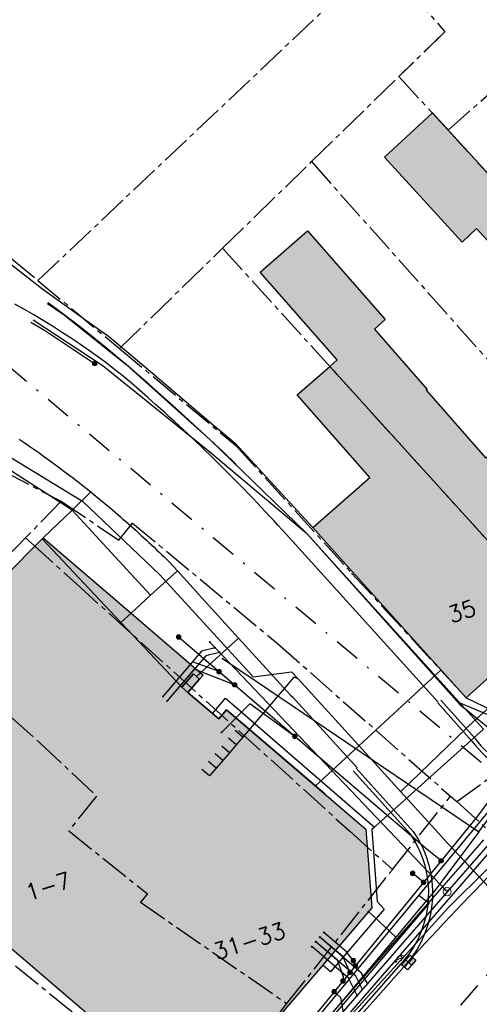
# Model space of a CAD drawing. Header units: metres. Extents: x 202952 to 203755, y 348959 to 349702.
# Tile 85 of 91: x 203488 to 203511, y 349512 to 349561. Entities that reach past the tile are written whole.
import ezdxf
from ezdxf.enums import TextEntityAlignment as Align

# ---------------------------------------------------------------- set-up
doc = ezdxf.new("R2010")
doc.units = ezdxf.units.M
doc.linetypes.add('1-200 CENTER', pattern=[4.28625, 2.8575, -0.47625, 0.47625, -0.47625])
doc.linetypes.add('1-200 DASHDOT', pattern=[2.54, 1.27, -0.635, 0, -0.635])
for name, color, linetype in [('PH-ALG-WERKGRENS', 3, '1-200 WERKGRENS'), ('PH-BEST-BEBOUWING', 1, 'Continuous'), ('PH-BEST-BEBOUWING-ARCERING', 254, 'Continuous'), ('PH-BEST-HUISNUMMER', 7, 'Continuous'), ('PH-BEST-KADASTRALE-GRENS', 240, '1-200 CENTER'), ('PH-BEST-KL-DATA_KPN', 12, '1-200 TELEFONIE-KPN'), ('PH-BEST-KL-DATA_ZIGGO BV', 12, '1-200 ZIGGO'), ('PH-BEST-KL-ET_MIDDENSPANNING_ENEXIS', 12, '1-200 MIDDENSPANNING'), ('PH-BEST-KL-GAS_HOGEDRUK_ENEXIS', 12, '1-200 GASLEIDING HOGE DRUK'), ('PH-BEST-KL-GAS_LAGEDRUK_ENEXIS', 12, '1-200 GASLEIDING LAGE DRUK'), ('PH-BEST-KL-LAAGSPANNING-ENEXIS', 12, '1-200 LAAGSPANNING'), ('PH-BEST-KL-WATER-WML', 12, '1-200 WML'), ('PH-BEST-RIO-HANDHAVEN-GEMENGD', 44, '1-200 DASHDOT'), ('PH-BEST-WEGDEEL', 254, 'Continuous'), ('PH-INM-KANTVERHARDING', 253, 'Continuous'), ('PH-RIO-KOLK', 240, 'Continuous')]:
    doc.layers.add(name, color=color, linetype=linetype)
doc.styles.add('NLCS-ISO', font='txt')
doc.styles.add('ROMANS', font='romans.shx')
doc.linetypes.add('1-200 GASLEIDING HOGE DRUK', pattern='A,1.5,-0.6,["GAS HD",ROMANS,S=0.24,R=0,X=-0.5,Y=-0.12],-1.1', length=3.2)
doc.linetypes.add('1-200 GASLEIDING LAGE DRUK', pattern='A,1.5,-0.6,["GAS LD",ROMANS,S=0.24,R=0,X=-0.5,Y=-0.12],-1', length=3.1)
doc.linetypes.add('1-200 LAAGSPANNING', pattern='A,1.5,-0.6,["LS",ROMANS,S=0.24,R=0,X=-0.45,Y=-0.12],-0.05', length=2.15)
doc.linetypes.add('1-200 MIDDENSPANNING', pattern='A,1.5,-0.6,["MS",ROMANS,S=0.24,R=0,X=-0.5,Y=-0.12],-0.05', length=2.15)
doc.linetypes.add('1-200 TELEFONIE-KPN', pattern='A,1.5,-0.6,["KPN",ROMANS,S=0.24,R=0,X=-0.5,Y=-0.12],-0.3', length=2.4)
doc.linetypes.add('1-200 WERKGRENS', pattern='A,1.5,-0.6,["WERK",ROMANS,S=0.24,R=0,X=-0.5,Y=-0.12],-0.45', length=2.55)
doc.linetypes.add('1-200 WML', pattern='A,1.5,-0.6,["WML",ROMANS,S=0.24,R=0,X=-0.5,Y=-0.12],-0.3', length=2.4)
doc.linetypes.add('1-200 ZIGGO', pattern='A,1.5,-0.6,["ZIGGO",ROMANS,S=0.24,R=0,X=-0.5,Y=-0.12],-0.65', length=2.75)

# ---------------------------------------------------------------- blocks, each defined once
blk = doc.blocks.new('SKL-WTB_HULP_OVERIG-SO')
at = {"color": 0, "linetype": 'ByBlock', "lineweight": 18}
for points in [[(-0.14, 0.14), (0.14, -0.14)], [(0.14, 0.14), (-0.14, -0.14)]]:
    blk.add_lwpolyline(points, dxfattribs=at)
at = {"color": 0, "linetype": 'ByBlock', "lineweight": 18, "style": 'NLCS-ISO', "flags": 1}
for tag, p in [('TYPE', (1.5, 0)), ('OMSCHRIJVING', (1.5, -3)), ('LABEL', (1.5, -1.5))]:
    blk.add_attdef(tag, p, '', height=1, dxfattribs=at)
blk = doc.blocks.new('SKL-WTB_HULP_MOF-SO')
at = {"linetype": 'ByBlock', "lineweight": 18}
h = blk.add_hatch(color=0, dxfattribs=at)
h.dxf.hatch_style = 1
h.paths.add_polyline_path([(-0.5625, 0, 1), (0.5625, 0, 1)])
at = {"color": 0, "linetype": 'ByBlock', "lineweight": 18}
blk.add_circle((0, 0), 0.5625, dxfattribs=at)
at = {"color": 0, "linetype": 'ByBlock', "lineweight": 18, "style": 'NLCS-ISO', "flags": 1}
for tag, p in [('TYPE', (1.5, 0)), ('OMSCHRIJVING', (1.5, -3)), ('LABEL', (1.5, -1.5))]:
    blk.add_attdef(tag, p, '', height=1, dxfattribs=at)
blk = doc.blocks.new('SKL-WTB_HULP_T STUK-SO')
at = {"color": 0, "linetype": 'ByBlock', "lineweight": 18}
blk.add_circle((0, 0), 1, dxfattribs=at)
at = {"color": 0, "linetype": 'ByBlock', "lineweight": -2, "style": 'NLCS-ISO'}
blk.add_text('T', height=1, dxfattribs=at).set_placement((0, 0), align=Align.MIDDLE_CENTER)
at = {"color": 0, "linetype": 'ByBlock', "lineweight": 18, "style": 'NLCS-ISO', "flags": 1}
for tag, p in [('TYPE', (1.5, 0)), ('OMSCHRIJVING', (1.5, -3)), ('LABEL', (1.5, -1.5))]:
    blk.add_attdef(tag, p, '', height=1, dxfattribs=at)
blk = doc.blocks.new('*U63')
h = blk.add_hatch(color=256)
h.paths.add_polyline_path([(0, 0.374), (-0.315, 0.374), (-0.315, 0.187), (0, 0.187)])
h.paths.add_polyline_path([(0, 0.187), (0, 0), (0.315, 0), (0.315, 0.187)])
blk.add_lwpolyline([(0.315, 0), (-0.315, 0), (-0.315, 0.374), (0.315, 0.374)], close=True)
for points in [[(-0.315, 0.374), (0, 0.374), (0, 0)], [(-0.315, 0.187), (0.315, 0.187)]]:
    blk.add_lwpolyline(points)
at = {"style": 'ROMANS'}
blk.add_attdef('SK', (-0.218, -0.402), '', height=0.25, dxfattribs=at)

msp = doc.modelspace()

# ---------------------------------------------------------------- hatches: boundary and pattern name
at = {"layer": 'PH-BEST-BEBOUWING-ARCERING'}
for points in [[(203510.755, 349550.297), (203510.045, 349549.641), (203506.241, 349553.797), (203508.591, 349555.968), (203514.829, 349549.147), (203514.556, 349548.897), (203513.199, 349547.652)], [(203503.561, 349543.552), (203503.926, 349543.872), (203500.16, 349548.164), (203502.467, 349550.189), (203506.28, 349545.845), (203505.746, 349545.376), (203508.332, 349542.43), (203508.279, 349542.384), (203511.201, 349539.054), (203513.635, 349541.247), (203519, 349535.215), (203515.998, 349532.511), (203514.661, 349531.307)], [(203502.74, 349535.673), (203505.521, 349538.114), (203501.972, 349542.157), (203503.561, 349543.552), (203514.661, 349531.307), (203513.236, 349530.024), (203510.432, 349527.498), (203510.244, 349527.329), (203504.067, 349534.161)], [(203478.37, 349523.935), (203489.471, 349535.115), (203493.336, 349531.02), (203493.956, 349530.363), (203496.324, 349527.854), (203496.881, 349528.502), (203497.031, 349528.373), (203497.181, 349528.244), (203496.612, 349527.591), (203498.128, 349526.296), (203498.506, 349526.738), (203505.332, 349520.904), (203505.625, 349517.052), (203501.558, 349512.298), (203500.869, 349511.493), (203500.493, 349511.815), (203496.79, 349507.486), (203486.374, 349516.399), (203484.09, 349518.354), (203480.589, 349521.77)], [(203493.83, 349531.472), (203497.228, 349528.552), (203497.36, 349528.439), (203497.181, 349528.244), (203496.612, 349527.591), (203496.324, 349527.854), (203493.956, 349530.363), (203493.336, 349531.02), (203489.471, 349535.115), (203489.527, 349535.168)]]:
    msp.add_hatch(color=256, dxfattribs=at).paths.add_polyline_path(points)

# ---------------------------------------------------------------- linework, layer by layer
at = {"layer": 'PH-ALG-WERKGRENS'}
msp.add_lwpolyline([(203502.857, 349523.019), (203509.004, 349528.677)], dxfattribs=at)
at = {"layer": 'PH-BEST-BEBOUWING'}
for points in [[(203510.755, 349550.297), (203510.045, 349549.641), (203506.241, 349553.797), (203508.591, 349555.968), (203514.829, 349549.147), (203514.556, 349548.897), (203513.199, 349547.652), (203510.755, 349550.297)], [(203503.561, 349543.552), (203503.926, 349543.872), (203500.16, 349548.164), (203502.467, 349550.189), (203506.28, 349545.845), (203505.746, 349545.376), (203508.332, 349542.43), (203508.279, 349542.384), (203511.201, 349539.054), (203513.635, 349541.247), (203519, 349535.215), (203515.998, 349532.511), (203514.661, 349531.307), (203503.561, 349543.552)], [(203502.74, 349535.673), (203505.521, 349538.114), (203501.972, 349542.157), (203503.561, 349543.552), (203514.661, 349531.307), (203513.236, 349530.024), (203510.432, 349527.498), (203510.244, 349527.329), (203504.067, 349534.161), (203502.74, 349535.673)], [(203478.37, 349523.935), (203489.471, 349535.115), (203493.336, 349531.02), (203493.956, 349530.363), (203496.324, 349527.854), (203496.881, 349528.502), (203497.031, 349528.373), (203497.181, 349528.244), (203496.612, 349527.591), (203498.128, 349526.296), (203498.506, 349526.738), (203505.332, 349520.904), (203505.625, 349517.052), (203501.558, 349512.298), (203500.869, 349511.493), (203500.493, 349511.815), (203496.79, 349507.486), (203486.374, 349516.399), (203484.09, 349518.354), (203480.589, 349521.77), (203478.37, 349523.935)], [(203493.83, 349531.472), (203497.228, 349528.552), (203497.36, 349528.439), (203497.181, 349528.244), (203496.612, 349527.591), (203496.324, 349527.854), (203493.956, 349530.363), (203493.336, 349531.02), (203489.471, 349535.115), (203489.527, 349535.168), (203493.83, 349531.472)]]:
    msp.add_lwpolyline(points, close=True, dxfattribs=at)
at = {"layer": 'PH-BEST-KADASTRALE-GRENS', "ltscale": 0.5}
for p, q in [((203489.27, 349547.759), (203506.023, 349563.592)), ((203509.356, 349555.118), (203517.464, 349562.271)), ((203502.667, 349553.578), (203506.948, 349557.745)), ((203506.948, 349557.745), (203509.356, 349555.118)), ((203479.771, 349555.688), (203489.27, 349547.759)), ((203498.316, 349549.338), (203502.667, 349553.578)), ((203502.667, 349553.578), (203521.806, 349532.06)), ((203493.261, 349544.428), (203498.316, 349549.338)), ((203498.316, 349549.338), (203517.429, 349528.254)), ((203489.27, 349547.759), (203493.261, 349544.428)), ((203490.409, 349536.951), (203488.667, 349535.159)), ((203490.409, 349536.951), (203493.227, 349535.052)), ((203488.667, 349535.159), (203477.65, 349523.825)), ((203488.944, 349534.908), (203488.667, 349535.159)), ((203488.944, 349534.908), (203491.151, 349532.911)), ((203491.151, 349532.911), (203504.546, 349520.796)), ((203509.783, 349522.247), (203514.179, 349525.44)), ((203506.632, 349518.914), (203509.474, 349522.513)), ((203509.474, 349522.513), (203509.783, 349522.247)), ((203509.783, 349522.247), (203519.831, 349513.161)), ((203479.861, 349520.975), (203497.16, 349506.89)), ((203504.546, 349520.796), (203506.632, 349518.914)), ((203501.464, 349512.363), (203506.632, 349518.914)), ((203497.16, 349506.89), (203501.464, 349512.363))]:
    msp.add_line(p, q, dxfattribs=at)
for points in [[(203506.023, 349563.592), (203509.202, 349559.938), (203506.948, 349557.745)], [(203509.196, 349559.932), (203506.948, 349557.745)], [(203509.356, 349555.118), (203514.829, 349549.147), (203518.036, 349545.675), (203522.279, 349541.002), (203523.017, 349541.547), (203527.363, 349536.919)], [(203469.514, 349544.366), (203479.949, 349542.412), (203490.409, 349536.951)], [(203493.261, 349544.428), (203498.962, 349539.677), (203504.634, 349533.431), (203510.244, 349527.329), (203514.179, 349525.44)], [(203493.227, 349535.052), (203493.909, 349535.874), (203501.008, 349529.986), (203509.474, 349522.513)], [(203486.369, 349527.792), (203489.371, 349525.122), (203492.135, 349522.512), (203490.781, 349520.817), (203494.64, 349517.728), (203494.3, 349517.316), (203501.464, 349512.363)]]:
    msp.add_lwpolyline(points, dxfattribs=at)
at = {"layer": 'PH-BEST-KL-DATA_KPN'}
for points in [[(203499.15, 349505.72), (203500, 349506.715), (203509.344, 349517.022), (203519.227, 349526.813), (203538.102, 349541.2), (203542.326, 349545.538)], [(203498.313, 349529.246), (203500, 349528.105), (203509.582, 349521.628), (203510.854, 349520.765), (203510.855, 349520.765)], [(203510.854, 349520.765), (203514.234, 349525.294)], [(203510.854, 349520.765), (203508.73, 349517.918), (203506.796, 349515.614), (203506.796, 349515.613)], [(203506.797, 349515.613), (203506.796, 349515.614), (203505.46, 349516.859)], [(203506.796, 349515.613), (203500, 349507.508), (203498.745, 349506.012), (203494.317, 349500), (203493.864, 349499.384), (203487.755, 349491.785), (203483.967, 349487.947), (203482.564, 349486.313)]]:
    msp.add_lwpolyline(points, dxfattribs=at)
at = {"layer": 'PH-BEST-KL-DATA_ZIGGO BV'}
for points in [[(203489.732, 349546.641), (203490.559, 349546.074), (203493.588, 349543.643), (203497.699, 349539.963), (203502.421, 349535.385)], [(203496.461, 349541.107), (203495.861, 349541.651), (203495.274, 349542.177), (203494.699, 349542.684), (203494.137, 349543.173), (203493.588, 349543.643), (203493.051, 349544.095), (203492.527, 349544.528), (203492.016, 349544.943), (203491.518, 349545.339), (203491.032, 349545.716), (203490.559, 349546.074), (203490.1, 349546.414), (203489.752, 349546.664)], [(203496.461, 349541.107), (203497.074, 349540.544), (203497.699, 349539.963), (203498.336, 349539.364), (203498.986, 349538.746)], [(203502.421, 349535.385), (203511.087, 349525.8), (203505.618, 349520.875)], [(203497.824, 349526.556), (203498.462, 349527.302), (203505.753, 349520.997)], [(203514.549, 349525.64), (203513.529, 349525.571), (203509.947, 349527.061)], [(203514.549, 349525.64), (203507.926, 349517.665)], [(203505.753, 349520.997), (203505.618, 349520.875), (203505.885, 349517.356), (203506.218, 349516.983), (203503.6, 349513.916), (203503.22, 349514.241)], [(203507.926, 349517.665), (203501.015, 349509.342)], [(203507.926, 349517.665), (203508.422, 349517.267)], [(203508.422, 349517.267), (203501.409, 349509.026)]]:
    msp.add_lwpolyline(points, dxfattribs=at)
at = {"layer": 'PH-BEST-KL-ET_MIDDENSPANNING_ENEXIS'}
msp.add_lwpolyline([(203511.086, 349520.382), (203498.404, 349505.884), (203496.531, 349503.595)], dxfattribs=at)
at = {"layer": 'PH-BEST-KL-GAS_HOGEDRUK_ENEXIS'}
msp.add_lwpolyline([(203487.521, 349491.973), (203494.497, 349500), (203498.949, 349505.445), (203511.967, 349520.432), (203514.402, 349522.73), (203520.384, 349528.288), (203533.856, 349540.249), (203535.418, 349541.968), (203541.493, 349546.785), (203563.354, 349561.342), (203569.984, 349565.772), (203580.603, 349573.095)], dxfattribs=at)
at = {"layer": 'PH-BEST-KL-GAS_LAGEDRUK_ENEXIS'}
for points in [[(203562.162, 349561.147), (203541.326, 349547.034), (203533.655, 349540.471), (203514.2, 349522.952), (203511.736, 349520.624), (203509.314, 349517.835)], [(203497.685, 349530.054), (203509.314, 349517.835)], [(203497.952, 349529.773), (203497.288, 349529.612), (203495.391, 349527.394)], [(203498.16, 349529.554), (203497.492, 349529.388), (203495.598, 349527.174)], [(203509.314, 349517.835), (203498.715, 349505.632), (203493.867, 349500), (203487.287, 349492.161), (203483.739, 349488.142), (203472.139, 349474.482), (203464.449, 349465.509), (203458.869, 349459.359), (203454.559, 349455.325), (203444.536, 349447.771), (203436.427, 349442.954), (203430.469, 349440.114), (203425.463, 349438.146), (203418.163, 349435.681), (203413.499, 349434.732), (203405.958, 349433.696), (203404.977, 349433.496)], [(203505.412, 349513.342), (203505.121, 349513.85), (203503.069, 349515.603)], [(203504.483, 349513.605), (203502.679, 349515.147)], [(203505.161, 349513.053), (203504.831, 349513.703), (203502.874, 349515.375)], [(203504.888, 349512.739), (203504.886, 349512.781), (203504.483, 349513.605)]]:
    msp.add_lwpolyline(points, dxfattribs=at)
at = {"layer": 'PH-BEST-KL-LAAGSPANNING-ENEXIS'}
for points in [[(203488.927, 349545.716), (203489.584, 349545.329), (203492.047, 349543.693)], [(203540.425, 349544.844), (203533.923, 349540.175), (203528.924, 349536.212), (203516.955, 349527.047), (203512.926, 349524.361), (203510.736, 349521.455), (203509.014, 349519.348)], [(203509.014, 349519.348), (203508.238, 349519.982), (203496.161, 349530.303)], [(203498.142, 349528.61), (203496.847, 349529.096), (203495.391, 349527.394)], [(203498.902, 349527.961), (203496.929, 349528.73), (203495.598, 349527.175)], [(203501.852, 349525.439), (203499.639, 349527.031), (203498.262, 349525.635)], [(203509.014, 349519.348), (203498.171, 349506.073), (203493.308, 349500), (203491.313, 349497.516), (203490.568, 349496.578), (203487.131, 349492.286)], [(203508.157, 349518.298), (203507.623, 349518.731)], [(203504.554, 349513.887), (203504.194, 349514.657), (203503.077, 349515.612)], [(203504.721, 349514.457), (203504.38, 349514.893), (203503.272, 349515.84)], [(203504.206, 349513.462), (203504.24, 349513.659), (203503.943, 349514.477), (203502.882, 349515.384)], [(203504.815, 349514.206), (203504.721, 349514.457)], [(203503.776, 349512.936), (203504.09, 349512.662), (203504.214, 349511.901), (203503.314, 349510.355)]]:
    msp.add_lwpolyline(points, dxfattribs=at)
at = {"layer": 'PH-BEST-KL-WATER-WML'}
for points in [[(203489.035, 349545.84), (203492.465, 349543.577), (203497.684, 349539.374), (203502.421, 349535.385), (203508.691, 349528.387), (203509.934, 349527), (203510.117, 349526.85), (203510.218, 349526.767), (203514.286, 349523.435)], [(203484.817, 349540.99), (203484.869, 349540.961), (203491.446, 349536.948), (203495.241, 349533.356), (203499.804, 349528.362), (203501.694, 349528.605), (203502.007, 349528.261), (203505.293, 349524.649), (203507.037, 349522.731), (203508.891, 349520.693), (203509.129, 349520.418), (203515.139, 349514.022), (203515.772, 349513.382)], [(203510.687, 349526.246), (203510.723, 349526.28), (203514.995, 349530.129)], [(203502.007, 349528.261), (203501.96, 349528.278), (203501.807, 349528.333), (203499.301, 349525.401)], [(203507.037, 349522.731), (203507.073, 349522.766), (203510.687, 349526.246)], [(203499.301, 349525.401), (203498.921, 349525.725)], [(203498.976, 349525.02), (203498.596, 349525.345)], [(203499.301, 349525.401), (203498.976, 349525.02)], [(203498.652, 349524.64), (203498.272, 349524.965)], [(203498.976, 349525.02), (203498.652, 349524.64)], [(203498.327, 349524.26), (203497.947, 349524.585)], [(203498.327, 349524.26), (203498.002, 349523.88)], [(203498.652, 349524.64), (203498.327, 349524.26)], [(203498.002, 349523.88), (203497.677, 349523.5), (203497.297, 349523.825)], [(203498.002, 349523.88), (203497.622, 349524.205)], [(203515.024, 349514.145), (203509.129, 349520.418)]]:
    msp.add_lwpolyline(points, dxfattribs=at)
at = {"layer": 'PH-BEST-RIO-HANDHAVEN-GEMENGD'}
for p, q in [((203512.992, 349522.464), (203485.744, 349545.312)), ((203516.048, 349519.168), (203482.384, 349481.088))]:
    msp.add_line(p, q, dxfattribs=at)
at = {"layer": 'PH-BEST-WEGDEEL'}
for points in [[(203486.856, 349549.413), (203489.437, 349547.383), (203491.667, 349545.784), (203492.793, 349544.977), (203494.664, 349543.394), (203497.758, 349540.776), (203498.924, 349539.789), (203502.74, 349535.673), (203504.067, 349534.161), (203509.774, 349527.849)], [(203508.873, 349527.118), (203501.425, 349535.336), (203501.224, 349535.558), (203501.022, 349535.78), (203500.819, 349536.001), (203500.615, 349536.221), (203500.411, 349536.441), (203500.206, 349536.66), (203500, 349536.878), (203499.793, 349537.095), (203499.586, 349537.312), (203499.378, 349537.528), (203499.169, 349537.743), (203498.959, 349537.957), (203498.748, 349538.17), (203498.536, 349538.383), (203498.324, 349538.595), (203498.111, 349538.806), (203497.897, 349539.016), (203497.683, 349539.226), (203497.467, 349539.434), (203497.251, 349539.642), (203497.034, 349539.849), (203496.816, 349540.055), (203496.597, 349540.26), (203496.378, 349540.465), (203496.158, 349540.669), (203495.937, 349540.872), (203495.716, 349541.074), (203495.494, 349541.275), (203495.271, 349541.476), (203495.047, 349541.676), (203494.652, 349542.032), (203494.252, 349542.383), (203493.848, 349542.729), (203493.44, 349543.069), (203493.027, 349543.404), (203492.61, 349543.734), (203492.181, 349544.046), (203491.747, 349544.352), (203491.31, 349544.653), (203490.869, 349544.948), (203490.424, 349545.237), (203489.976, 349545.521), (203489.524, 349545.799), (203489.068, 349546.071), (203488.609, 349546.337), (203488.146, 349546.597)], [(203488.348, 349539.994), (203488.589, 349539.831), (203488.829, 349539.666), (203489.068, 349539.5), (203489.306, 349539.332), (203489.543, 349539.163), (203489.779, 349538.993), (203490.014, 349538.822), (203490.248, 349538.649), (203490.481, 349538.475), (203490.713, 349538.3), (203490.945, 349538.124), (203491.175, 349537.946), (203491.404, 349537.767), (203491.632, 349537.586), (203491.859, 349537.404), (203490.941, 349536.521), (203485.451, 349540.035)], [(203503.323, 349522.621), (203498.506, 349526.738), (203498.128, 349526.296), (203496.612, 349527.591), (203497.181, 349528.244), (203497.031, 349528.373), (203497.228, 349528.552), (203497.789, 349529.062), (203499.098, 349530.251), (203501.638, 349527.456), (203501.758, 349527.351), (203502.068, 349527.01), (203504.898, 349523.897)]]:
    msp.add_lwpolyline(points, dxfattribs=at)
for points in [[(203496.098, 349533.545), (203494.785, 349532.345), (203490.941, 349536.521), (203491.859, 349537.404), (203491.992, 349537.296), (203492.125, 349537.188), (203492.258, 349537.079), (203492.39, 349536.97), (203492.522, 349536.861), (203492.653, 349536.751), (203492.784, 349536.64), (203492.915, 349536.529), (203493.046, 349536.418), (203493.176, 349536.306), (203493.306, 349536.194), (203493.435, 349536.082), (203493.564, 349535.969), (203493.692, 349535.856), (203493.82, 349535.742), (203493.948, 349535.628), (203494.076, 349535.513), (203494.203, 349535.398), (203494.33, 349535.282), (203494.456, 349535.166), (203494.582, 349535.05), (203494.707, 349534.933), (203494.832, 349534.816), (203494.957, 349534.698), (203495.081, 349534.58), (203495.205, 349534.462), (203495.329, 349534.343), (203495.452, 349534.224), (203495.575, 349534.104), (203495.697, 349533.984), (203496.098, 349533.545)], [(203493.336, 349531.02), (203489.471, 349535.115), (203489.527, 349535.168), (203490.941, 349536.521), (203494.785, 349532.345), (203493.83, 349531.472), (203493.336, 349531.02)], [(203499.098, 349530.251), (203497.789, 349529.062), (203497.228, 349528.552), (203497.031, 349528.373), (203496.881, 349528.502), (203496.324, 349527.854), (203493.956, 349530.363), (203493.336, 349531.02), (203493.83, 349531.472), (203494.785, 349532.345), (203496.098, 349533.545), (203496.729, 349532.855), (203497.14, 349532.406), (203499.098, 349530.251)]]:
    msp.add_lwpolyline(points, close=True, dxfattribs=at)
at = {"layer": 'PH-INM-KANTVERHARDING'}
for points in [[(203427.001, 349431.955, 0.029006), (203435.731, 349435.695), (203437.428, 349436.504, 0.047479), (203454.494, 349447.066), (203456.047, 349448.269, 0.039107), (203467.126, 349458.936), (203473.96, 349466.798), (203480.915, 349474.975), (203488.718, 349484.11), (203491.685, 349487.573), (203496.799, 349493.534), (203501.851, 349499.449), (203508.03, 349506.684, -0.039138), (203524.494, 349523.23, -0.013499), (203529.802, 349527.52, -0.013681), (203535.409, 349531.569), (203540.694, 349535.115), (203545.59, 349538.351), (203552.818, 349543.165), (203559.127, 349547.352)], [(203504.862, 349523.881), (203507.651, 349520.784, -0.341667), (203507.312, 349514.302), (203504.903, 349511.575), (203500.74, 349506.787), (203493.689, 349498.51), (203484.109, 349487.317), (203475.417, 349477.073), (203464.956, 349464.921, -0.051448), (203451.808, 349452.024, -0.02534), (203442.169, 349445.527, -0.025342), (203431.922, 349440.037, -0.02937), (203420.883, 349435.759, -0.019242), (203413.41, 349433.67), (203411.641, 349433.303), (203407.272, 349432.436), (203398.847, 349431.106), (203391.936, 349430.031), (203383.993, 349428.785), (203377.078, 349427.75), (203368.165, 349426.299)], [(203504.713, 349523.747), (203507.493, 349520.66, -0.340909), (203507.161, 349514.433), (203504.752, 349511.707), (203500.587, 349506.917), (203493.537, 349498.64), (203483.957, 349487.447), (203475.265, 349477.203), (203464.804, 349465.05, -0.051445), (203451.686, 349452.182, -0.025333), (203442.066, 349445.698, -0.02534), (203431.838, 349440.218, -0.029367), (203420.822, 349435.949, -0.019331), (203413.328, 349433.856)], [(203509.688, 349507.842, -0.018279), (203517.138, 349515.769, -0.013497)]]:
    msp.add_lwpolyline(points, format="xyb", dxfattribs=at)
at = {"layer": 'PH-INM-KANTVERHARDING', "flags": 128}
for points in [[(203508.847, 349527.086), (203510.524, 349525.203, 0.441583), (203517.47, 349524.504), (203521.595, 349528.106)], [(203508.997, 349527.219), (203510.679, 349525.329, 0.442252), (203517.337, 349524.654), (203521.472, 349528.263)], [(203507.312, 349514.302, -0.023286), (203517.464, 349524.507)]]:
    msp.add_lwpolyline(points, format="xyb", dxfattribs=at)

# ---------------------------------------------------------------- block references
at = {"layer": 'PH-BEST-KL-DATA_KPN', "xscale": 0.2, "yscale": 0.2, "zscale": 0.2}
for p in [(203498.313, 349529.246), (203510.854, 349520.765), (203510.855, 349520.765), (203505.46, 349516.859), (203506.796, 349515.613), (203506.797, 349515.613)]:
    msp.add_blockref('SKL-WTB_HULP_OVERIG-SO', p, dxfattribs=at)
at = {"layer": 'PH-BEST-KL-GAS_LAGEDRUK_ENEXIS', "xscale": 0.2, "yscale": 0.2, "zscale": 0.2}
for name, p in [('SKL-WTB_HULP_OVERIG-SO', (203497.685, 349530.054)), ('SKL-WTB_HULP_OVERIG-SO', (203497.952, 349529.773)), ('SKL-WTB_HULP_OVERIG-SO', (203498.16, 349529.554)), ('SKL-WTB_HULP_OVERIG-SO', (203495.391, 349527.394)), ('SKL-WTB_HULP_OVERIG-SO', (203495.598, 349527.174)), ('SKL-WTB_HULP_T STUK-SO', (203509.314, 349517.835)), ('SKL-WTB_HULP_OVERIG-SO', (203503.069, 349515.603)), ('SKL-WTB_HULP_OVERIG-SO', (203502.679, 349515.147)), ('SKL-WTB_HULP_OVERIG-SO', (203502.874, 349515.375)), ('SKL-WTB_HULP_OVERIG-SO', (203504.483, 349513.605)), ('SKL-WTB_HULP_OVERIG-SO', (203505.412, 349513.342)), ('SKL-WTB_HULP_OVERIG-SO', (203504.888, 349512.739)), ('SKL-WTB_HULP_OVERIG-SO', (203505.161, 349513.053))]:
    msp.add_blockref(name, p, dxfattribs=at)
at = {"layer": 'PH-BEST-KL-LAAGSPANNING-ENEXIS', "xscale": 0.2, "yscale": 0.2, "zscale": 0.2}
for name, p in [('SKL-WTB_HULP_MOF-SO', (203492.047, 349543.693)), ('SKL-WTB_HULP_MOF-SO', (203496.161, 349530.303)), ('SKL-WTB_HULP_MOF-SO', (203498.142, 349528.61)), ('SKL-WTB_HULP_MOF-SO', (203498.902, 349527.961)), ('SKL-WTB_HULP_OVERIG-SO', (203495.391, 349527.394)), ('SKL-WTB_HULP_OVERIG-SO', (203495.598, 349527.175)), ('SKL-WTB_HULP_OVERIG-SO', (203498.262, 349525.635)), ('SKL-WTB_HULP_MOF-SO', (203501.852, 349525.439)), ('SKL-WTB_HULP_MOF-SO', (203509.014, 349519.348)), ('SKL-WTB_HULP_MOF-SO', (203507.623, 349518.731)), ('SKL-WTB_HULP_MOF-SO', (203508.157, 349518.298)), ('SKL-WTB_HULP_OVERIG-SO', (203503.077, 349515.612)), ('SKL-WTB_HULP_OVERIG-SO', (203503.272, 349515.84)), ('SKL-WTB_HULP_OVERIG-SO', (203502.882, 349515.384)), ('SKL-WTB_HULP_MOF-SO', (203504.721, 349514.457)), ('SKL-WTB_HULP_MOF-SO', (203504.815, 349514.206)), ('SKL-WTB_HULP_MOF-SO', (203504.554, 349513.887)), ('SKL-WTB_HULP_MOF-SO', (203504.206, 349513.462)), ('SKL-WTB_HULP_MOF-SO', (203503.776, 349512.936))]:
    msp.add_blockref(name, p, dxfattribs=at)
at = {"layer": 'PH-BEST-KL-WATER-WML', "xscale": 0.2, "yscale": 0.2, "zscale": 0.2}
msp.add_blockref('SKL-WTB_HULP_OVERIG-SO', (203510.687, 349526.246), dxfattribs=at)
at = {"layer": 'PH-RIO-KOLK'}
ref = msp.add_blockref('*U63', (203507.292, 349514.493), dxfattribs=dict(at, rotation=228.3417765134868))
ref.add_attrib('SK', '*SK', (203506.868, 349514.252), dxfattribs={"layer": '0', "height": 0.25, "rotation": 47.722, "style": 'ROMANS'})

# ---------------------------------------------------------------- texts
at = {"layer": 'PH-BEST-HUISNUMMER', "style": 'ROMANS'}
for s, p in [('35', (203510.031, 349531.566)), ('1-7', (203489.77, 349518.1)), ('31-33', (203499.625, 349515.423))]:
    msp.add_text(s, height=0.8, rotation=17.9, dxfattribs=at).set_placement(p, align=Align.MIDDLE_CENTER)

doc.saveas('drawing.dxf')
